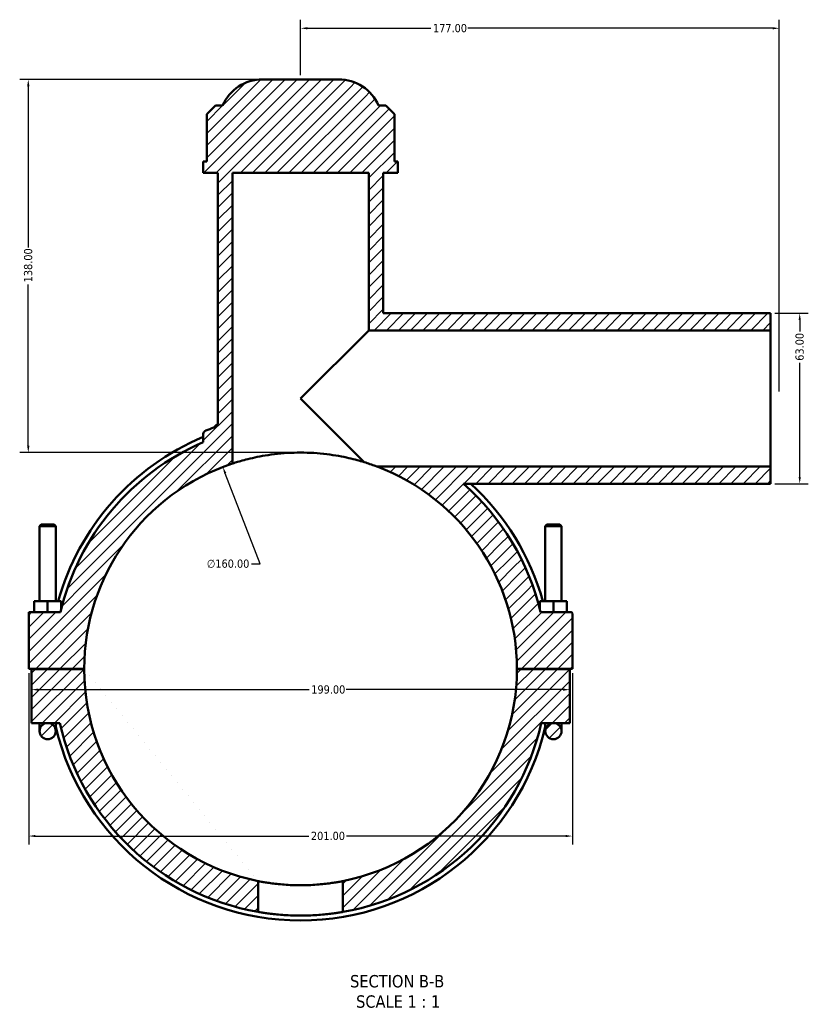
# Model space of a CAD drawing. Header units: millimetres. Extents: x 0 to 898, y -421 to 1002.
# Tile 1 of 7: x 262 to 554, y -421 to -57. Entities that reach past the tile are written whole.
import ezdxf

# ---------------------------------------------------------------- set-up
doc = ezdxf.new("R2010")
doc.units = ezdxf.units.MM
for name, color, linetype, lineweight in [('Dimension (ANSI)', 7, 'Continuous', 25), ('Hatch (ANSI)', 7, 'Continuous', 18), ('Symbol (ANSI)', 7, 'Continuous', 25), ('Visible (ANSI)', 7, 'Continuous', 50)]:
    doc.layers.add(name, color=color, linetype=linetype, lineweight=lineweight)
doc.styles.add('Label Text (ANSI)', font='tahoma.ttf')
doc.styles.add('Note Text (ANSI)', font='tahoma.ttf')
doc.dimstyles.new('Default - mm (ANSI)', dxfattribs={"dimtxt": 3.048, "dimasz": 2.5, "dimexe": 3.175, "dimexo": 1.6002, "dimgap": 0.8, "dimtad": 0, "dimtoh": 1, "dimrnd": 1e-08, "dimzin": 4, "dimdsep": 46, "dimtxsty": 'Note Text (ANSI)', "dimcen": 0.09, "dimdle": 10, "dimclrd": 256, "dimclre": 256, "dimclrt": 256, "dimadec": 1, "dimazin": 1, "dimtfac": 1, "dimtofl": 0, "dimtmove": 0, "dimatfit": 3, "dimfxl": 1, "dimtolj": 1, "dimtzin": 4, "dimlwd": -1, "dimlwe": -1, "dimarcsym": 0})

# ---------------------------------------------------------------- blocks, each defined once
blk = doc.blocks.new('*D7')
at = {"layer": 'Defpoints', "color": 0, "transparency": 16777216}
for p in [(337.55, -222.79), (395.01, -372.12)]:
    blk.add_point(p, dxfattribs=at)
at = {"layer": 'Dimension (ANSI)', "transparency": 16777216}
for p, q in [((351.34, -258.63), (338.45, -225.12)), ((348.12, -258.63), (351.34, -258.63))]:
    blk.add_line(p, q, dxfattribs=at)
blk.add_arc((366.28, -297.45), 80, 109.5061, 113.3198, dxfattribs=at)
blk.add_solid([(338.84, -224.97), (338.06, -225.27), (337.55, -222.79)], dxfattribs=at)
at = {"layer": 'Dimension (ANSI)', "color": 230, "true_color": 0xff0080, "transparency": 16777216, "insert": (331.64, -256.99), "char_height": 3.048, "attachment_point": 1, "style": 'Note Text (ANSI)'}
blk.add_mtext('\\A1;∅160.00', dxfattribs=at)
blk = doc.blocks.new('*D9')
at = {"layer": 'Defpoints', "color": 0, "transparency": 16777216}
for p in [(352.17, -79.45), (265.62, -217.45), (365.41, -217.45)]:
    blk.add_point(p, dxfattribs=at)
at = {"layer": 'Dimension (ANSI)', "transparency": 16777216}
for p, q in [((350.57, -79.45), (262.44, -79.45)), ((265.62, -81.95), (265.62, -141.61)), ((265.62, -214.95), (265.62, -155.29)), ((363.81, -217.45), (262.44, -217.45))]:
    blk.add_line(p, q, dxfattribs=at)
for points in [[(265.2, -81.95), (266.03, -81.95), (265.62, -79.45)], [(265.2, -214.95), (266.03, -214.95), (265.62, -217.45)]]:
    blk.add_solid(points, dxfattribs=at)
at = {"layer": 'Dimension (ANSI)', "color": 230, "true_color": 0xff0080, "transparency": 16777216, "insert": (264.02, -154.49), "char_height": 3.048, "attachment_point": 1, "rotation": 90, "style": 'Note Text (ANSI)'}
blk.add_mtext('\\A1;138.00', dxfattribs=at)
blk = doc.blocks.new('*D10')
at = {"layer": 'Defpoints', "color": 0, "transparency": 16777216}
for p in [(540.05, -165.95), (540.05, -228.95), (550.83, -228.95)]:
    blk.add_point(p, dxfattribs=at)
at = {"layer": 'Dimension (ANSI)', "transparency": 16777216}
for p, q in [((541.66, -165.95), (554.01, -165.95)), ((550.83, -168.45), (550.83, -172.61)), ((550.83, -226.45), (550.83, -184.29)), ((541.66, -228.95), (554.01, -228.95))]:
    blk.add_line(p, q, dxfattribs=at)
for points in [[(550.42, -168.45), (551.25, -168.45), (550.83, -165.95)], [(550.42, -226.45), (551.25, -226.45), (550.83, -228.95)]]:
    blk.add_solid(points, dxfattribs=at)
at = {"layer": 'Dimension (ANSI)', "color": 230, "true_color": 0xff0080, "transparency": 16777216, "insert": (549.25, -183.49), "char_height": 3.048, "attachment_point": 1, "rotation": 90, "style": 'Note Text (ANSI)'}
blk.add_mtext('\\A1;63.00', dxfattribs=at)
blk = doc.blocks.new('*D11')
at = {"layer": 'Defpoints', "color": 0, "transparency": 16777216}
for p in [(543.28, -60.54), (366.28, -79.45), (543.28, -196.45)]:
    blk.add_point(p, dxfattribs=at)
at = {"layer": 'Dimension (ANSI)', "transparency": 16777216}
for p, q in [((366.28, -77.85), (366.28, -57.37)), ((543.28, -194.85), (543.28, -57.37)), ((368.78, -60.54), (414.44, -60.54)), ((540.78, -60.54), (428.12, -60.54))]:
    blk.add_line(p, q, dxfattribs=at)
for points in [[(368.78, -60.12), (368.78, -60.96), (366.28, -60.54)], [(540.78, -60.12), (540.78, -60.96), (543.28, -60.54)]]:
    blk.add_solid(points, dxfattribs=at)
at = {"layer": 'Dimension (ANSI)', "color": 230, "true_color": 0xff0080, "transparency": 16777216, "insert": (415.24, -58.95), "char_height": 3.048, "attachment_point": 1, "style": 'Note Text (ANSI)'}
blk.add_mtext('\\A1;177.00', dxfattribs=at)
blk = doc.blocks.new('*D12')
at = {"layer": 'Defpoints', "color": 0, "transparency": 16777216}
for p in [(265.78, -297.4), (466.78, -297.4), (466.78, -359.25)]:
    blk.add_point(p, dxfattribs=at)
at = {"layer": 'Dimension (ANSI)', "transparency": 16777216}
for p, q in [((265.78, -299), (265.78, -362.42)), ((466.78, -299), (466.78, -362.42)), ((268.28, -359.25), (369.32, -359.25)), ((464.28, -359.25), (383.24, -359.25))]:
    blk.add_line(p, q, dxfattribs=at)
for points in [[(268.28, -358.83), (268.28, -359.66), (265.78, -359.25)], [(464.28, -358.83), (464.28, -359.66), (466.78, -359.25)]]:
    blk.add_solid(points, dxfattribs=at)
at = {"layer": 'Dimension (ANSI)', "color": 230, "true_color": 0xff0080, "transparency": 16777216, "insert": (370.12, -357.66), "char_height": 3.048, "attachment_point": 1, "style": 'Note Text (ANSI)'}
blk.add_mtext('\\A1;201.00', dxfattribs=at)
blk = doc.blocks.new('*D13')
at = {"layer": 'Defpoints', "color": 0, "transparency": 16777216}
for p in [(266.78, -305.11), (465.78, -305.11), (465.78, -305.11)]:
    blk.add_point(p, dxfattribs=at)
at = {"layer": 'Dimension (ANSI)', "transparency": 16777216}
for p, q in [((269.28, -305.11), (369.44, -305.11)), ((463.28, -305.11), (383.12, -305.11))]:
    blk.add_line(p, q, dxfattribs=at)
for points in [[(269.28, -304.69), (269.28, -305.53), (266.78, -305.11)], [(463.28, -304.69), (463.28, -305.53), (465.78, -305.11)]]:
    blk.add_solid(points, dxfattribs=at)
at = {"layer": 'Dimension (ANSI)', "color": 230, "true_color": 0xff0080, "transparency": 16777216, "insert": (370.24, -303.52), "char_height": 3.048, "attachment_point": 1, "style": 'Note Text (ANSI)'}
blk.add_mtext('\\A1;199.00', dxfattribs=at)

msp = doc.modelspace()

# ---------------------------------------------------------------- hatches: boundary and pattern name
at = {"layer": 'Hatch (ANSI)'}
h = msp.add_hatch(dxfattribs=at)
h.set_pattern_fill('ANSI31', color=256, scale=25.4, style=0)
h.set_pattern_definition([(45, (0, 0), (-2.245064, 2.245064), [])])
edge = h.paths.add_edge_path()
edge.add_line((540.055, -165.949), (540.055, -172.249))
edge.add_line((540.055, -172.249), (391.481, -172.249))
edge.add_line((391.481, -172.249), (391.481, -113.949))
edge.add_line((391.481, -113.949), (341.081, -113.949))
edge.add_line((341.081, -113.949), (341.081, -221.522))
edge.add_ellipse((366.281, -297.449), major_axis=(-80, 0.05), ratio=1, start_angle=288.39662, end_angle=360)
edge.add_line((286.281, -297.399), (265.781, -297.399))
edge.add_line((265.781, -297.399), (265.781, -276.449))
edge.add_line((265.781, -276.449), (277.532, -276.449))
edge.add_ellipse((366.281, -297.449), major_axis=(-36, 83.794), ratio=1, start_angle=0, end_angle=53.43787, ccw=False)
edge.add_line((330.281, -213.655), (330.281, -210.779))
edge.add_spline(control_points=[(330.281, -210.779), (330.281, -210.57), (330.322, -210.364), (330.48, -209.978), (330.596, -209.803), (330.82, -209.576), (330.906, -209.506), (331.09, -209.384), (331.188, -209.332), (331.291, -209.291)], knot_values=[-0.1913254, -0.1913254, -0.1913254, -0.1913254, -0.1288222, -0.1288222, -0.0663191, -0.0663191, -0.0331596, -0.0331596, 0, 0, 0, 0], degree=3, periodic=0)
edge.add_ellipse((366.281, -297.449), major_axis=(-32.099, 89.251), ratio=1, start_angle=0, end_angle=1.86766, ccw=False)
edge.add_line((334.183, -208.198), (335.281, -207.099))
edge.add_line((335.281, -207.099), (335.681, -207.099))
edge.add_line((335.681, -207.099), (335.681, -113.949))
edge.add_line((335.681, -113.949), (330.281, -113.949))
edge.add_line((330.281, -113.949), (330.281, -109.809))
edge.add_line((330.281, -109.809), (331.599, -109.809))
edge.add_line((331.599, -109.809), (331.599, -92.309))
edge.add_line((331.599, -92.309), (334.799, -89.109))
edge.add_line((334.799, -89.109), (337.481, -89.109))
edge.add_ellipse((352.172, -95.449), major_axis=(0, 16), ratio=1, start_angle=0, end_angle=66.65604, ccw=False)
edge.add_line((352.172, -79.449), (380.391, -79.449))
edge.add_ellipse((380.391, -95.449), major_axis=(14.69, 6.34), ratio=1, start_angle=0, end_angle=66.65604, ccw=False)
edge.add_line((395.081, -89.109), (397.763, -89.109))
edge.add_line((397.763, -89.109), (400.963, -92.309))
edge.add_line((400.963, -92.309), (400.963, -109.809))
edge.add_line((400.963, -109.809), (402.281, -109.809))
edge.add_line((402.281, -109.809), (402.281, -113.949))
edge.add_line((402.281, -113.949), (396.881, -113.949))
edge.add_line((396.881, -113.949), (396.881, -165.949))
edge.add_line((396.881, -165.949), (540.055, -165.949))
edge = h.paths.add_edge_path()
edge.add_ellipse((366.281, -297.449), major_axis=(-88.98, -20), ratio=1, start_angle=0, end_angle=67.43214)
edge.add_line((350.601, -387.291), (350.601, -375.898))
edge.add_ellipse((366.281, -297.449), major_axis=(-15.68, -78.448), ratio=1, start_angle=281.33896, end_angle=360, ccw=False)
edge.add_line((286.281, -297.499), (266.781, -297.499))
edge.add_line((266.781, -297.499), (266.781, -317.449))
edge.add_line((266.781, -317.449), (272.781, -317.449))
edge.add_line((272.781, -317.449), (277.301, -317.449))
edge = h.paths.add_edge_path()
edge.add_line((540.055, -222.649), (540.055, -228.949))
edge.add_line((540.055, -228.949), (426.491, -228.949))
edge.add_ellipse((366.281, -297.449), major_axis=(88.749, 21), ratio=1, start_angle=0, end_angle=35.37288, ccw=False)
edge.add_line((455.031, -276.449), (466.281, -276.449))
edge.add_ellipse((466.281, -276.949), major_axis=(0.5, 0), ratio=1, start_angle=0, end_angle=90, ccw=False)
edge.add_line((466.781, -276.949), (466.781, -297.399))
edge.add_line((466.781, -297.399), (446.281, -297.399))
edge.add_ellipse((366.281, -297.449), major_axis=(28.372, 74.8), ratio=1, start_angle=290.80766, end_angle=360)
edge.add_line((394.653, -222.649), (540.055, -222.649))
edge = h.paths.add_edge_path()
edge.add_ellipse((366.281, -297.449), major_axis=(15.68, -89.842), ratio=1, start_angle=0, end_angle=67.43214)
edge.add_line((455.261, -317.449), (459.781, -317.449))
edge.add_line((459.781, -317.449), (465.781, -317.449))
edge.add_line((465.781, -317.449), (465.781, -297.499))
edge.add_line((465.781, -297.499), (446.281, -297.499))
edge.add_ellipse((366.281, -297.449), major_axis=(80, -0.05), ratio=1, start_angle=281.33896, end_angle=360, ccw=False)
edge.add_line((381.961, -375.898), (381.961, -387.291))
edge = h.paths.add_edge_path()
edge.add_ellipse((272.781, -320.449), major_axis=(3, 0), ratio=1, start_angle=0, end_angle=360)
edge = h.paths.add_edge_path()
edge.add_ellipse((459.781, -320.449), major_axis=(3, 0), ratio=1, start_angle=0, end_angle=360)

# ---------------------------------------------------------------- linework, layer by layer
at = {"layer": 'Visible (ANSI)'}
for p, q in [((380.391, -79.449), (352.172, -79.449)), ((334.799, -89.109), (331.599, -92.309)), ((337.481, -89.109), (334.799, -89.109)), ((397.763, -89.109), (395.081, -89.109)), ((400.963, -92.309), (397.763, -89.109)), ((331.599, -92.309), (331.599, -109.809)), ((400.963, -109.809), (400.963, -92.309)), ((331.599, -109.809), (330.281, -109.809)), ((330.281, -109.809), (330.281, -113.949)), ((402.281, -109.809), (400.963, -109.809)), ((402.281, -113.949), (402.281, -109.809)), ((330.281, -113.949), (335.681, -113.949)), ((335.681, -113.949), (335.681, -207.099)), ((341.081, -221.522), (341.081, -113.949)), ((341.081, -113.949), (391.481, -113.949)), ((391.481, -113.949), (391.481, -172.249)), ((396.881, -165.949), (396.881, -113.949)), ((396.881, -113.949), (402.281, -113.949)), ((540.055, -165.949), (396.881, -165.949)), ((540.055, -165.949), (540.055, -172.249)), ((391.481, -172.249), (366.281, -197.449)), ((391.481, -172.249), (540.055, -172.249)), ((540.055, -172.249), (540.055, -222.649)), ((366.281, -197.449), (389.824, -220.992)), ((335.281, -207.099), (334.183, -208.198)), ((335.681, -207.099), (335.281, -207.099)), ((330.281, -210.779), (330.281, -213.655)), ((540.055, -222.649), (394.653, -222.649)), ((540.055, -222.649), (540.055, -228.949)), ((426.491, -228.949), (540.055, -228.949)), ((270.381, -244.066), (269.781, -244.666)), ((269.781, -244.666), (275.781, -244.666)), ((269.781, -244.666), (269.781, -272.449)), ((275.181, -244.066), (270.381, -244.066)), ((275.181, -244.066), (275.781, -244.666)), ((275.781, -244.666), (275.781, -272.449)), ((457.381, -244.066), (456.781, -244.666)), ((462.781, -244.666), (456.781, -244.666)), ((456.781, -272.449), (456.781, -244.666)), ((457.381, -244.066), (462.181, -244.066)), ((462.181, -244.066), (462.781, -244.666)), ((462.781, -272.449), (462.781, -244.666)), ((267.781, -276.449), (267.781, -272.449)), ((272.781, -272.449), (267.781, -272.449)), ((277.781, -272.449), (272.781, -272.449)), ((272.781, -276.449), (272.781, -272.449)), ((277.781, -275.422), (277.781, -272.449)), ((454.781, -275.422), (454.781, -272.449)), ((454.781, -272.449), (459.781, -272.449)), ((459.781, -276.449), (459.781, -272.449)), ((459.781, -272.449), (464.781, -272.449)), ((464.781, -276.449), (464.781, -272.449)), ((277.532, -276.449), (265.781, -276.449)), ((265.781, -276.449), (265.781, -297.399)), ((466.281, -276.449), (455.031, -276.449)), ((466.781, -297.399), (466.781, -276.949)), ((265.781, -297.399), (286.281, -297.399)), ((286.281, -297.499), (266.781, -297.499)), ((266.781, -297.499), (266.781, -317.449)), ((269.781, -297.399), (269.781, -297.499)), ((275.781, -297.399), (275.781, -297.499)), ((446.281, -297.399), (466.781, -297.399)), ((465.781, -297.499), (446.281, -297.499)), ((456.781, -297.499), (456.781, -297.399)), ((462.781, -297.499), (462.781, -297.399)), ((465.781, -317.449), (465.781, -297.499)), ((266.781, -317.449), (272.781, -317.449)), ((269.781, -317.449), (269.781, -320.449)), ((272.781, -317.449), (277.301, -317.449)), ((275.781, -320.449), (275.781, -317.449)), ((455.261, -317.449), (459.781, -317.449)), ((456.781, -317.449), (456.781, -320.449)), ((459.781, -317.449), (465.781, -317.449)), ((462.781, -320.449), (462.781, -317.449)), ((350.601, -387.291), (350.601, -375.898)), ((381.961, -375.898), (381.961, -387.291))]:
    msp.add_line(p, q, dxfattribs=at)
for centre in [(272.781, -320.449), (459.781, -320.449)]:
    msp.add_circle(centre, 3, dxfattribs=at)
for centre, radius, start, end in [((352.172, -95.449), 16, 90, 156.65604), ((380.391, -95.449), 16, 23.34396, 90), ((366.281, -297.449), 94.848, 109.78067, 111.64833), ((366.281, -297.449), 93.024, 112.76777, 164.41023), ((366.281, -297.449), 91.2, 113.24956, 166.68743), ((366.281, -297.449), 80, 108.36081, 179.96419), ((366.281, -297.449), 80, 0.03581, 69.22814), ((366.281, -297.449), 91.2, 13.31257, 48.68545), ((366.281, -297.449), 93.024, 15.58977, 47.42303), ((466.281, -276.949), 0.5, 0, 90), ((366.281, -297.449), 80, 180.03581, 258.69685), ((366.281, -297.449), 80, 281.30315, 359.96419), ((366.281, -297.449), 93.024, 193.3774, 346.6226), ((366.281, -297.449), 91.2, 192.66782, 260.09996), ((366.281, -297.449), 91.2, 279.90004, 347.33218)]:
    msp.add_arc(centre, radius, start, end, dxfattribs=at)
for points, knots in [([(331.291, -209.291), (331.188, -209.332), (331.09, -209.384), (330.906, -209.506), (330.82, -209.576), (330.596, -209.803), (330.48, -209.978), (330.322, -210.364), (330.281, -210.57), (330.281, -210.779)], [-0.19132536, -0.19132536, -0.19132536, -0.19132536, -0.1581658, -0.1581658, -0.12500623, -0.12500623, -0.06250312, -0.06250312, 0, 0, 0, 0]), ([(389.824, -220.992), (389.736, -220.965), (389.645, -220.937), (388.906, -220.712), (388.105, -220.478), (386.259, -219.978), (385.213, -219.713), (382.988, -219.205), (381.731, -218.943), (378.989, -218.453), (377.506, -218.225), (374.404, -217.848), (372.784, -217.697), (369.519, -217.498), (367.875, -217.449), (364.688, -217.449), (363.043, -217.498), (359.778, -217.697), (358.158, -217.848), (355.057, -218.225), (353.573, -218.453), (350.832, -218.943), (349.575, -219.205), (347.349, -219.713), (346.304, -219.978), (344.457, -220.478), (343.656, -220.712), (342.367, -221.104), (341.878, -221.261), (341.235, -221.47), (341.081, -221.522), (341.081, -221.522)], [8.5370656, 8.5370656, 8.5370656, 8.5370656, 8.6070988, 8.6070988, 9.0853486, 9.0853486, 9.5635984, 9.5635984, 10.0416735, 10.0416735, 10.5197485, 10.5197485, 10.9978236, 10.9978236, 11.4758986, 11.4758986, 11.9539737, 11.9539737, 12.4320487, 12.4320487, 12.9101238, 12.9101238, 13.3881988, 13.3881988, 13.8664487, 13.8664487, 14.3446985, 14.3446985, 14.8229483, 14.8229483, 15.3011982, 15.3011982, 15.3011982, 15.3011982]), ([(394.653, -222.649), (394.653, -222.649), (394.4, -222.552), (393.427, -222.194), (392.711, -221.937), (391.295, -221.457), (390.584, -221.226), (389.824, -220.992)], [4.4369303, 4.4369303, 4.4369303, 4.4369303, 4.8045241, 4.8045241, 5.1721179, 5.1721179, 5.4780191, 5.4780191, 5.4780191, 5.4780191]), ([(350.601, -375.898), (350.601, -375.898), (350.696, -375.917), (351.094, -375.995), (351.397, -376.054), (352.198, -376.201), (352.696, -376.29), (353.847, -376.479), (354.499, -376.58), (355.888, -376.775), (356.673, -376.875), (358.383, -377.063), (359.308, -377.151), (361.239, -377.296), (362.247, -377.354), (364.274, -377.431), (365.294, -377.449), (367.268, -377.449), (368.288, -377.431), (370.316, -377.354), (371.323, -377.296), (373.254, -377.151), (374.179, -377.063), (375.889, -376.875), (376.674, -376.775), (378.063, -376.58), (378.716, -376.479), (379.866, -376.29), (380.364, -376.201), (381.165, -376.054), (381.468, -375.995), (381.866, -375.917), (381.961, -375.898), (381.961, -375.898)], [4.7383751, 4.7383751, 4.7383751, 4.7383751, 5.0345312, 5.0345312, 5.3306873, 5.3306873, 5.6268434, 5.6268434, 5.9229994, 5.9229994, 6.2191402, 6.2191402, 6.515281, 6.515281, 6.8114218, 6.8114218, 7.1075626, 7.1075626, 7.4037035, 7.4037035, 7.6998443, 7.6998443, 7.9959851, 7.9959851, 8.2921259, 8.2921259, 8.5882819, 8.5882819, 8.884438, 8.884438, 9.1805941, 9.1805941, 9.4767502, 9.4767502, 9.4767502, 9.4767502]), ([(381.961, -387.291), (381.961, -387.291), (381.867, -387.308), (381.469, -387.376), (381.166, -387.427), (380.365, -387.556), (379.867, -387.634), (378.716, -387.8), (378.064, -387.888), (376.674, -388.058), (375.888, -388.146), (374.178, -388.311), (373.253, -388.388), (371.322, -388.515), (370.314, -388.566), (368.287, -388.633), (367.268, -388.649), (365.295, -388.649), (364.275, -388.633), (362.248, -388.566), (361.241, -388.515), (359.31, -388.388), (358.385, -388.311), (356.674, -388.146), (355.889, -388.058), (354.499, -387.888), (353.846, -387.8), (352.696, -387.634), (352.197, -387.556), (351.397, -387.427), (351.094, -387.376), (350.696, -387.308), (350.601, -387.291), (350.601, -387.291)], [0, 0, 0, 0, 0.2959597, 0.2959597, 0.5919194, 0.5919194, 0.8878791, 0.8878791, 1.1838389, 1.1838389, 1.4797896, 1.4797896, 1.7757403, 1.7757403, 2.0716911, 2.0716911, 2.3676418, 2.3676418, 2.6635926, 2.6635926, 2.9595433, 2.9595433, 3.2554941, 3.2554941, 3.5514448, 3.5514448, 3.8474045, 3.8474045, 4.1433642, 4.1433642, 4.439324, 4.439324, 4.7352837, 4.7352837, 4.7352837, 4.7352837])]:
    msp.add_open_spline(points, degree=3, knots=knots, dxfattribs=at)

# ---------------------------------------------------------------- texts
at = {"layer": 'Symbol (ANSI)', "char_height": 4.572, "attachment_point": 7, "style": 'Label Text (ANSI)'}
for s, insert in [('SECTION B-B', (384.59, -415.306)), ('SCALE 1 : 1', (386.813, -422.819))]:
    msp.add_mtext(s, dxfattribs=dict(at, insert=insert))

# ---------------------------------------------------------------- dimensions: what is measured, and where the dimension line sits
at = {"layer": 'Dimension (ANSI)'}
for base, p1, p2, angle, override, picture, middle in [((543.281, -60.54), (366.281, -79.449), (543.281, -196.449), 180, {"dimtoh": 0, "dimdec": 2, "dimtp": 0, "dimtm": 0, "dimtdec": 2, "dimatfit": 1}, '*D11', (421.281, -60.54)), ((265.6161, -217.4543), (352.1715, -79.4494), (365.4111, -217.4543), 90, {"dimtoh": 0, "dimdec": 2, "dimtp": 0, "dimtm": 0, "dimtdec": 2, "dimatfit": 1}, '*D9', (265.6161, -148.4495)), ((550.835, -228.949), (540.055, -165.949), (540.055, -228.949), 90, {"dimtoh": 0, "dimdec": 2, "dimtp": 0, "dimtm": 0, "dimtdec": 2, "dimatfit": 1}, '*D10', (550.835, -178.449)), ((466.781, -359.247), (265.781, -297.399), (466.781, -297.399), 180, {"dimtoh": 0, "dimdec": 2, "dimtp": 0, "dimtm": 0, "dimtdec": 2, "dimatfit": 1}, '*D12', (376.281, -359.247)), ((465.781, -305.11), (266.781, -305.11), (465.781, -305.11), 180, {"dimtoh": 0, "dimdec": 2, "dimse1": 1, "dimse2": 1, "dimtp": 0, "dimtm": 0, "dimtdec": 2, "dimatfit": 1}, '*D13', (376.281, -305.11))]:
    dim = msp.add_linear_dim(base=base, p1=p1, p2=p2, angle=angle, dimstyle='Default - mm (ANSI)', override=override, dxfattribs=at)
    dim.commit()
    dim.dimension.update_dxf_attribs({"geometry": picture, "text_midpoint": middle, "dimtype": 160})
dim = msp.add_diameter_dim_2p(p1=(395.012, -372.119), p2=(337.551, -222.786), dimstyle='Default - mm (ANSI)', override={"dimtih": 1, "dimdec": 2, "dimlfac": 0.999959, "dimtp": 0, "dimtm": 0, "dimtdec": 2}, dxfattribs=at)
dim.commit()
dim.dimension.update_dxf_attribs({"geometry": '*D7', "text_midpoint": (339.481, -258.627), "dimtype": 163})

doc.saveas('drawing.dxf')
